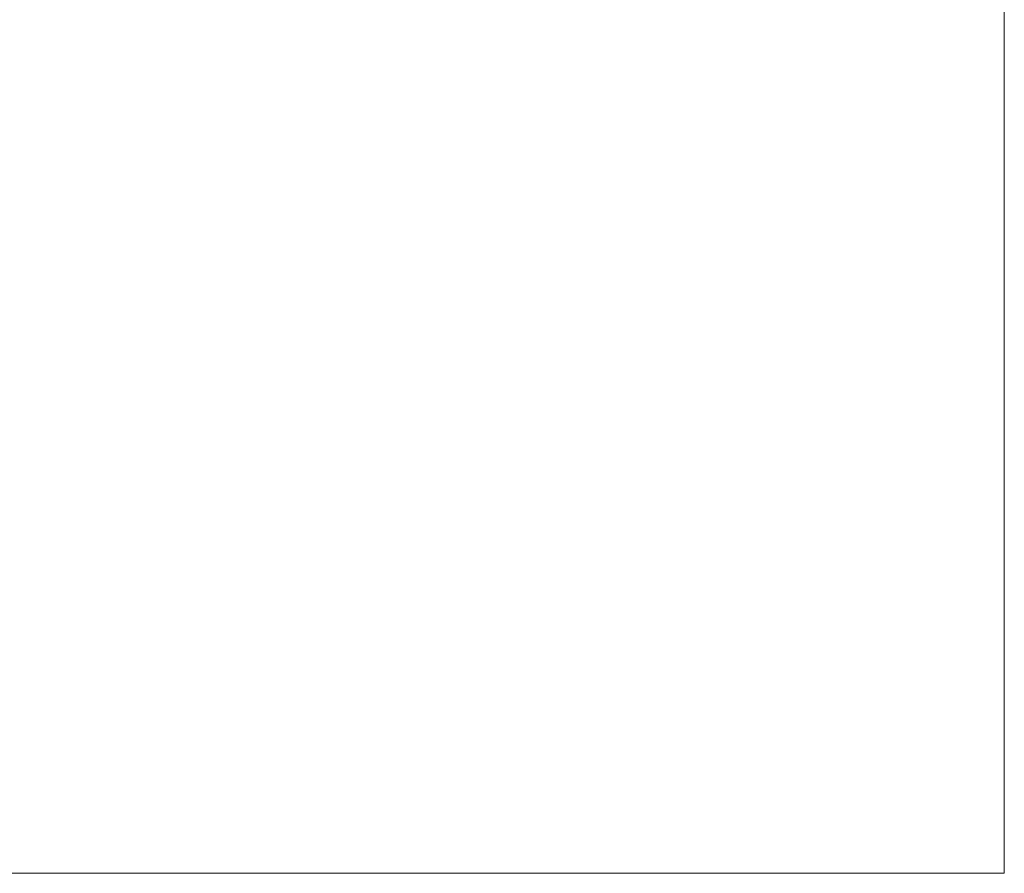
# Model space of a CAD drawing. Header units: centimetres. Extents: x -17.4 to 18.6, y -72.7 to -70.7.
# Tile 97 of 145: x 17.5 to 18.6, y -72.7 to -71.7. Entities that reach past the tile are written whole.
import ezdxf

# ---------------------------------------------------------------- set-up
doc = ezdxf.new("R2010")
doc.units = ezdxf.units.CM
doc.header["$LTSCALE"] = 2.54
doc.layers.add('Lucido design-1', color=7, linetype='Continuous')

# ---------------------------------------------------------------- blocks, each defined once
blk = doc.blocks.new('Gruppo-7-1')
at = {"color": 178, "linetype": 'Continuous', "lineweight": 9}
for points in [[(18.5811, -72.67, 263.2977), (-17.4189, -72.67, 263.2977), (-17.4189, -71.22, 263.2977), (18.5811, -71.22, 263.2977)], [(18.5811, -71.29, 263.5251), (-17.4189, -71.29, 263.5251), (-17.4189, -72.67, 263.8927), (18.5811, -72.67, 263.8927)], [(18.5811, -72.67, 263.8927), (-17.4189, -72.67, 263.8927), (-17.4189, -72.67, 263.2977), (18.5811, -72.67, 263.2977)]]:
    blk.add_3dface(points, dxfattribs=at)
for points, invisible_edges in [([(18.5811, -71.22, 263.2977), (18.5811, -72.67, 263.2977), (18.5811, -71.29, 263.5251), (18.5811, -71.22, 263.2977)], 14), ([(18.5811, -72.67, 263.2977), (18.5811, -72.67, 263.8927), (18.5811, -71.29, 263.5251), (18.5811, -72.67, 263.2977)], 12)]:
    blk.add_3dface(points, dxfattribs=dict(at, invisible_edges=invisible_edges))
blk = doc.blocks.new('Gruppo-8-1')
at = {"color": 1}
blk.add_blockref('Gruppo-7-1', (0, 0), dxfattribs=at)

msp = doc.modelspace()

# ---------------------------------------------------------------- block references
at = {"layer": 'Lucido design-1', "color": 1, "true_color": 0xff0000}
msp.add_blockref('Gruppo-8-1', (0, 0), dxfattribs=at)

doc.saveas('drawing.dxf')
